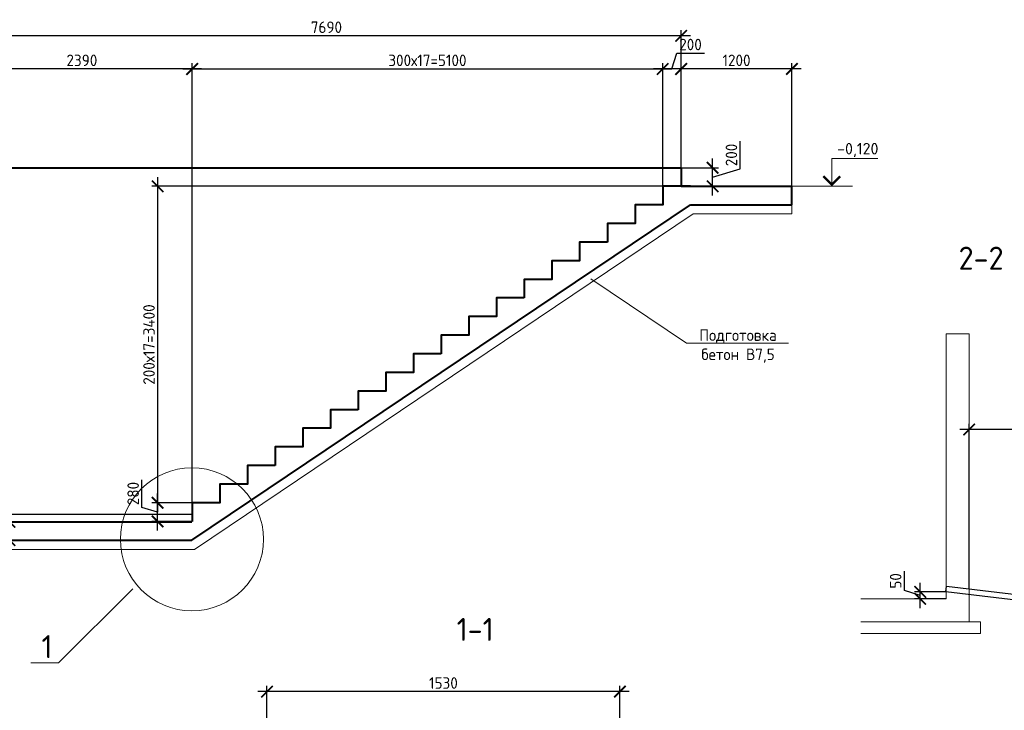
# Model space of a CAD drawing. Header units: millimetres. Extents: x 130535 to 3472113, y -231620 to 121434.
# Tile 98 of 133: x 611044 to 632387, y 8071 to 23055. Entities that reach past the tile are written whole.
import ezdxf
from ezdxf import colors
from ezdxf.entities.mleader import LeaderData, LeaderLine
from ezdxf.enums import TextEntityAlignment as Align
from ezdxf.math import Vec2, Vec3

# ---------------------------------------------------------------- set-up
doc = ezdxf.new("R2010")
doc.units = ezdxf.units.MM
doc.layers.get('DEFPOINTS').update_dxf_attribs({"color": 1, "lineweight": 0})
doc.layers.add('ИЗМ', color=3, linetype='Continuous')
for name, color, linetype, lineweight in [('РАЗМЕРЫ', 1, 'Continuous', 9), ('Разрез жилая часть$0$Отметки', 1, 'Continuous', 20), ('Символы 0.20', 1, 'Continuous', 20), ('стены монолит', 126, 'Continuous', 40), ('Текст 5.00', 82, 'Continuous', 50), ('Тонкая 0.20', 30, 'Continuous', 20)]:
    doc.layers.add(name, color=color, linetype=linetype, lineweight=lineweight)
doc.styles.add('GOST-2.304_Type-B', font='GOST_Common.ttf')
doc.styles.add('ГОСТ', font='isocpeur.TTF')
doc.dimstyles.new('СПДС', dxfattribs={"dimscale": 100, "dimtxt": 2.5, "dimasz": 2.5, "dimexe": 1.25, "dimexo": 0, "dimtad": 1, "dimdec": 0, "dimtxsty": 'GOST-2.304_Type-B', "dimblk": 'ARCHTICK', "dimcen": 2.5, "dimdle": 2, "dimadec": 0, "dimazin": 2, "dimtfac": 0.75, "dimtdec": 0, "dimtmove": 1, "dimatfit": 3, "dimfxl": 1, "dimtolj": 1, "dimarcsym": 1})

# ---------------------------------------------------------------- blocks, each defined once
blk = doc.blocks.new('_None')
blk = doc.blocks.new('_ArchTick')
at = {"color": 0, "linetype": 'ByBlock', "const_width": 0.15}
blk.add_lwpolyline([(-0.5, -0.5), (0.5, 0.5)], dxfattribs=at)
blk = doc.blocks.new('*D303')
at = {"layer": 'DEFPOINTS', "color": 0, "linetype": 'Continuous', "lineweight": 0, "transparency": 16777216}
for p in [(624982, 21985), (624982, 19441), (614782, 12573)]:
    blk.add_point(p, dxfattribs=at)
at = {"layer": 'РАЗМЕРЫ', "color": 0, "linetype": 'Continuous', "lineweight": -2, "transparency": 16777216}
for p, q in [((614582, 21985), (625182, 21985)), ((614782, 12573), (614782, 22110)), ((624982, 19441), (624982, 22110))]:
    blk.add_line(p, q, dxfattribs=at)
at = {"layer": 'РАЗМЕРЫ', "color": 0, "linetype": 'Continuous', "lineweight": -2, "transparency": 16777216, "xscale": 250, "yscale": 250, "zscale": 250, "rotation": 180}
blk.add_blockref('_ArchTick', (614782, 21985), dxfattribs=at)
at = {"layer": 'РАЗМЕРЫ', "color": 0, "linetype": 'Continuous', "lineweight": -2, "transparency": 16777216, "xscale": 250, "yscale": 250, "zscale": 250}
blk.add_blockref('_ArchTick', (624982, 21985), dxfattribs=at)
at = {"layer": 'РАЗМЕРЫ', "color": 0, "linetype": 'Continuous', "lineweight": 0, "transparency": 16777216, "insert": (619882, 22172), "char_height": 250, "width": 550.09, "attachment_point": 5, "style": 'GOST-2.304_Type-B'}
blk.add_mtext('\\A1;300х17=5100', dxfattribs=at)
blk = doc.blocks.new('*D304')
at = {"layer": 'DEFPOINTS', "color": 0, "linetype": 'Continuous', "lineweight": 0, "transparency": 16777216}
for p in [(625382, 21985), (625382, 19841), (627782, 19441)]:
    blk.add_point(p, dxfattribs=at)
at = {"layer": 'РАЗМЕРЫ', "color": 0, "linetype": 'Continuous', "lineweight": -2, "transparency": 16777216}
for p, q in [((627982, 21985), (625182, 21985)), ((625382, 19841), (625382, 22110)), ((627782, 19441), (627782, 22110))]:
    blk.add_line(p, q, dxfattribs=at)
at = {"layer": 'РАЗМЕРЫ', "color": 0, "linetype": 'Continuous', "lineweight": -2, "transparency": 16777216, "xscale": 250, "yscale": 250, "zscale": 250, "rotation": 180}
blk.add_blockref('_ArchTick', (625382, 21985), dxfattribs=at)
at = {"layer": 'РАЗМЕРЫ', "color": 0, "linetype": 'Continuous', "lineweight": -2, "transparency": 16777216, "xscale": 250, "yscale": 250, "zscale": 250}
blk.add_blockref('_ArchTick', (627782, 21985), dxfattribs=at)
at = {"layer": 'РАЗМЕРЫ', "color": 0, "linetype": 'Continuous', "lineweight": 0, "transparency": 16777216, "insert": (626582, 22172), "char_height": 250, "attachment_point": 5, "style": 'GOST-2.304_Type-B'}
blk.add_mtext('\\A1;1200', dxfattribs=at)
blk = doc.blocks.new('*D305')
at = {"layer": 'DEFPOINTS', "color": 0, "linetype": 'Continuous', "lineweight": 0, "transparency": 16777216}
for p in [(610002, 22703), (610002, 19841), (625382, 19841)]:
    blk.add_point(p, dxfattribs=at)
at = {"layer": 'РАЗМЕРЫ', "color": 0, "linetype": 'Continuous', "lineweight": -2, "transparency": 16777216}
for p, q in [((625582, 22703), (609802, 22703)), ((610002, 19841), (610002, 22828)), ((625382, 19841), (625382, 22828))]:
    blk.add_line(p, q, dxfattribs=at)
at = {"layer": 'РАЗМЕРЫ', "color": 0, "linetype": 'Continuous', "lineweight": -2, "transparency": 16777216, "xscale": 250, "yscale": 250, "zscale": 250, "rotation": 180}
blk.add_blockref('_ArchTick', (610002, 22703), dxfattribs=at)
at = {"layer": 'РАЗМЕРЫ', "color": 0, "linetype": 'Continuous', "lineweight": -2, "transparency": 16777216, "xscale": 250, "yscale": 250, "zscale": 250}
blk.add_blockref('_ArchTick', (625382, 22703), dxfattribs=at)
at = {"layer": 'РАЗМЕРЫ', "color": 0, "linetype": 'Continuous', "lineweight": 0, "transparency": 16777216, "insert": (617692, 22891), "char_height": 250, "attachment_point": 5, "style": 'GOST-2.304_Type-B'}
blk.add_mtext('\\A1;7690', dxfattribs=at)
blk = doc.blocks.new('*D306')
at = {"layer": 'DEFPOINTS', "color": 0, "linetype": 'Continuous', "lineweight": 0, "transparency": 16777216}
for p in [(610002, 21985), (610002, 19841), (614782, 12573)]:
    blk.add_point(p, dxfattribs=at)
at = {"layer": 'РАЗМЕРЫ', "color": 0, "linetype": 'Continuous', "lineweight": -2, "transparency": 16777216}
for p, q in [((614982, 21985), (609802, 21985)), ((610002, 19841), (610002, 22110)), ((614782, 12573), (614782, 22110))]:
    blk.add_line(p, q, dxfattribs=at)
at = {"layer": 'РАЗМЕРЫ', "color": 0, "linetype": 'Continuous', "lineweight": -2, "transparency": 16777216, "xscale": 250, "yscale": 250, "zscale": 250, "rotation": 180}
blk.add_blockref('_ArchTick', (610002, 21985), dxfattribs=at)
at = {"layer": 'РАЗМЕРЫ', "color": 0, "linetype": 'Continuous', "lineweight": -2, "transparency": 16777216, "xscale": 250, "yscale": 250, "zscale": 250}
blk.add_blockref('_ArchTick', (614782, 21985), dxfattribs=at)
at = {"layer": 'РАЗМЕРЫ', "color": 0, "linetype": 'Continuous', "lineweight": 0, "transparency": 16777216, "insert": (612392, 22172), "char_height": 250, "attachment_point": 5, "style": 'GOST-2.304_Type-B'}
blk.add_mtext('\\A1;2390', dxfattribs=at)
blk = doc.blocks.new('*D328')
at = {"layer": 'DEFPOINTS', "color": 0, "linetype": 'Continuous', "lineweight": 0, "transparency": 16777216}
for p in [(625382, 19841), (626065, 19841), (625382, 19441)]:
    blk.add_point(p, dxfattribs=at)
at = {"layer": 'РАЗМЕРЫ', "color": 0, "linetype": 'Continuous', "lineweight": -2, "transparency": 16777216}
for p, q in [((626659, 19819), (626659, 20419)), ((626065, 19241), (626065, 20041)), ((625382, 19841), (626190, 19841)), ((626065, 19641), (626659, 19819)), ((625382, 19441), (626190, 19441))]:
    blk.add_line(p, q, dxfattribs=at)
at = {"layer": 'РАЗМЕРЫ', "color": 0, "linetype": 'Continuous', "lineweight": -2, "transparency": 16777216, "xscale": 250, "yscale": 250, "zscale": 250}
for p, rotation in [((626065, 19841), 90), ((626065, 19441), 270)]:
    blk.add_blockref('_ArchTick', p, dxfattribs=dict(at, rotation=rotation))
at = {"layer": 'РАЗМЕРЫ', "color": 0, "linetype": 'Continuous', "lineweight": 0, "transparency": 16777216, "insert": (626472, 20119), "char_height": 250, "attachment_point": 5, "rotation": 90, "style": 'GOST-2.304_Type-B'}
blk.add_mtext('\\A1;200', dxfattribs=at)
blk = doc.blocks.new('*D312')
at = {"layer": 'DEFPOINTS', "color": 0, "linetype": 'Continuous', "lineweight": 0, "transparency": 16777216}
for p in [(624982, 21985), (624982, 19841), (625382, 19841)]:
    blk.add_point(p, dxfattribs=at)
at = {"layer": 'РАЗМЕРЫ', "color": 0, "linetype": 'Continuous', "lineweight": -2, "transparency": 16777216}
for p, q in [((625182, 21985), (625285, 22328)), ((625285, 22328), (625885, 22328)), ((625582, 21985), (624782, 21985)), ((624982, 19841), (624982, 22110)), ((625382, 19841), (625382, 22110))]:
    blk.add_line(p, q, dxfattribs=at)
at = {"layer": 'РАЗМЕРЫ', "color": 0, "linetype": 'Continuous', "lineweight": -2, "transparency": 16777216, "xscale": 250, "yscale": 250, "zscale": 250, "rotation": 180}
blk.add_blockref('_ArchTick', (624982, 21985), dxfattribs=at)
at = {"layer": 'РАЗМЕРЫ', "color": 0, "linetype": 'Continuous', "lineweight": -2, "transparency": 16777216, "xscale": 250, "yscale": 250, "zscale": 250}
blk.add_blockref('_ArchTick', (625382, 21985), dxfattribs=at)
at = {"layer": 'РАЗМЕРЫ', "color": 0, "linetype": 'Continuous', "lineweight": 0, "transparency": 16777216, "insert": (625585, 22516), "char_height": 250, "attachment_point": 5, "style": 'GOST-2.304_Type-B'}
blk.add_mtext('\\A1;200', dxfattribs=at)
blk = doc.blocks.new('*D311')
at = {"layer": 'DEFPOINTS', "color": 0, "linetype": 'Continuous', "lineweight": 0, "transparency": 16777216}
for p in [(616404, 8476), (616404, 6294), (624054, 6294)]:
    blk.add_point(p, dxfattribs=at)
at = {"layer": 'РАЗМЕРЫ', "color": 0, "linetype": 'Continuous', "lineweight": -2, "transparency": 16777216}
for p, q in [((616404, 6294), (616404, 8601)), ((624054, 6294), (624054, 8601)), ((624254, 8476), (616204, 8476))]:
    blk.add_line(p, q, dxfattribs=at)
at = {"layer": 'РАЗМЕРЫ', "color": 0, "linetype": 'Continuous', "lineweight": -2, "transparency": 16777216, "xscale": 250, "yscale": 250, "zscale": 250, "rotation": 180}
blk.add_blockref('_ArchTick', (616404, 8476), dxfattribs=at)
at = {"layer": 'РАЗМЕРЫ', "color": 0, "linetype": 'Continuous', "lineweight": -2, "transparency": 16777216, "xscale": 250, "yscale": 250, "zscale": 250}
blk.add_blockref('_ArchTick', (624054, 8476), dxfattribs=at)
at = {"layer": 'РАЗМЕРЫ', "color": 0, "linetype": 'Continuous', "lineweight": 0, "transparency": 16777216, "insert": (620229, 8663), "char_height": 250, "attachment_point": 5, "style": 'GOST-2.304_Type-B'}
blk.add_mtext('\\A1;1530', dxfattribs=at)
blk = doc.blocks.new('*D486')
at = {"layer": 'DEFPOINTS', "color": 0, "linetype": 'Continuous', "lineweight": 0, "transparency": 16777216}
for p in [(613379, 12161, -700), (610824, 11761), (613379, 11761, -1050)]:
    blk.add_point(p, dxfattribs=at)
at = {"layer": 'РАЗМЕРЫ', "color": 0, "linetype": 'Continuous', "lineweight": -2, "transparency": 16777216}
for p, q in [((610824, 12361), (610824, 11561)), ((610824, 11961), (610293, 11369)), ((613379, 12161), (610699, 12161)), ((613379, 11761), (610699, 11761)), ((610293, 11369), (610293, 10769))]:
    blk.add_line(p, q, dxfattribs=at)
at = {"layer": 'РАЗМЕРЫ', "color": 0, "linetype": 'Continuous', "lineweight": -2, "transparency": 16777216, "xscale": 250, "yscale": 250, "zscale": 250}
for p, rotation in [((610824, 12161), 90), ((610824, 11761), 270)]:
    blk.add_blockref('_ArchTick', p, dxfattribs=dict(at, rotation=rotation))
at = {"layer": 'РАЗМЕРЫ', "color": 0, "linetype": 'Continuous', "lineweight": 0, "transparency": 16777216, "insert": (610105, 11069), "char_height": 250, "attachment_point": 5, "rotation": 90, "style": 'GOST-2.304_Type-B'}
blk.add_mtext('\\A1;200', dxfattribs=at)
blk = doc.blocks.new('*D487')
at = {"layer": 'DEFPOINTS', "color": 0, "linetype": 'Continuous', "lineweight": 0, "transparency": 16777216}
for p in [(625382, 19441), (614034, 12573), (614782, 12573)]:
    blk.add_point(p, dxfattribs=at)
at = {"layer": 'РАЗМЕРЫ', "color": 0, "linetype": 'Continuous', "lineweight": -2, "transparency": 16777216}
for p, q in [((614034, 19641), (614034, 12373)), ((625382, 19441), (613909, 19441)), ((614782, 12573), (613909, 12573))]:
    blk.add_line(p, q, dxfattribs=at)
at = {"layer": 'РАЗМЕРЫ', "color": 0, "linetype": 'Continuous', "lineweight": -2, "transparency": 16777216, "xscale": 250, "yscale": 250, "zscale": 250}
for p, rotation in [((614034, 19441), 90), ((614034, 12573), 270)]:
    blk.add_blockref('_ArchTick', p, dxfattribs=dict(at, rotation=rotation))
at = {"layer": 'РАЗМЕРЫ', "color": 0, "linetype": 'Continuous', "lineweight": 0, "transparency": 16777216, "insert": (613847, 16007), "char_height": 250, "attachment_point": 5, "rotation": 90, "style": 'GOST-2.304_Type-B'}
blk.add_mtext('\\A1;200х17=3400', dxfattribs=at)
blk = doc.blocks.new('*D488')
at = {"layer": 'DEFPOINTS', "color": 0, "linetype": 'Continuous', "lineweight": 0, "transparency": 16777216}
for p in [(614034, 12573), (614782, 12573), (614782, 12169)]:
    blk.add_point(p, dxfattribs=at)
at = {"layer": 'РАЗМЕРЫ', "color": 0, "linetype": 'Continuous', "lineweight": -2, "transparency": 16777216}
for p, q in [((613691, 12474), (613691, 13074)), ((614034, 11969), (614034, 12773)), ((614034, 12371), (613691, 12474)), ((614782, 12573), (613909, 12573)), ((614782, 12169), (613909, 12169))]:
    blk.add_line(p, q, dxfattribs=at)
at = {"layer": 'РАЗМЕРЫ', "color": 0, "linetype": 'Continuous', "lineweight": -2, "transparency": 16777216, "xscale": 250, "yscale": 250, "zscale": 250}
for p, rotation in [((614034, 12573), 90), ((614034, 12169), 270)]:
    blk.add_blockref('_ArchTick', p, dxfattribs=dict(at, rotation=rotation))
at = {"layer": 'РАЗМЕРЫ', "color": 0, "linetype": 'Continuous', "lineweight": 0, "transparency": 16777216, "insert": (613503, 12774), "char_height": 250, "attachment_point": 5, "rotation": 90, "style": 'GOST-2.304_Type-B'}
blk.add_mtext('\\A1;280', dxfattribs=at)
blk = doc.blocks.new('*D489')
at = {"layer": 'DEFPOINTS', "color": 0, "linetype": 'Continuous', "lineweight": 0, "transparency": 16777216}
for p in [(608970, 12321), (614782, 12321), (610126, 12161, -3225)]:
    blk.add_point(p, dxfattribs=at)
at = {"layer": 'РАЗМЕРЫ', "color": 0, "linetype": 'Continuous', "lineweight": -2, "transparency": 16777216}
for p, q in [((608626, 12344), (608626, 12769)), ((608970, 11961), (608970, 12521)), ((608970, 12241), (608626, 12344)), ((614782, 12321), (608845, 12321)), ((610126, 12161), (608845, 12161))]:
    blk.add_line(p, q, dxfattribs=at)
at = {"layer": 'РАЗМЕРЫ', "color": 0, "linetype": 'Continuous', "lineweight": -2, "transparency": 16777216, "xscale": 250, "yscale": 250, "zscale": 250}
for p, rotation in [((608970, 12321), 90), ((608970, 12161), 270)]:
    blk.add_blockref('_ArchTick', p, dxfattribs=dict(at, rotation=rotation))
at = {"layer": 'РАЗМЕРЫ', "color": 0, "linetype": 'Continuous', "lineweight": 0, "transparency": 16777216, "insert": (608439, 12556), "char_height": 250, "attachment_point": 5, "rotation": 90, "style": 'GOST-2.304_Type-B'}
blk.add_mtext('\\A1;80', dxfattribs=at)
blk = doc.blocks.new('*D529')
at = {"layer": 'DEFPOINTS', "color": 0, "linetype": 'Continuous', "lineweight": 0, "transparency": 16777216}
for p in [(631624, 14163), (631624, 10705), (635618, 10233)]:
    blk.add_point(p, dxfattribs=at)
at = {"layer": 'РАЗМЕРЫ', "color": 0, "linetype": 'Continuous', "lineweight": -2, "transparency": 16777216}
for p, q in [((635818, 14163), (631424, 14163)), ((631624, 10705), (631624, 14288)), ((635618, 10233), (635618, 14288))]:
    blk.add_line(p, q, dxfattribs=at)
at = {"layer": 'РАЗМЕРЫ', "color": 0, "linetype": 'Continuous', "lineweight": -2, "transparency": 16777216, "xscale": 250, "yscale": 250, "zscale": 250, "rotation": 180}
blk.add_blockref('_ArchTick', (631624, 14163), dxfattribs=at)
at = {"layer": 'РАЗМЕРЫ', "color": 0, "linetype": 'Continuous', "lineweight": -2, "transparency": 16777216, "xscale": 250, "yscale": 250, "zscale": 250}
blk.add_blockref('_ArchTick', (635618, 14163), dxfattribs=at)
at = {"layer": 'РАЗМЕРЫ', "color": 0, "linetype": 'Continuous', "lineweight": 0, "transparency": 16777216, "insert": (633621, 14350), "char_height": 250, "attachment_point": 5, "style": 'GOST-2.304_Type-B'}
blk.add_mtext('\\A1;1650', dxfattribs=at)
blk = doc.blocks.new('*D530')
at = {"layer": 'DEFPOINTS', "color": 0, "linetype": 'Continuous', "lineweight": 0, "transparency": 16777216}
for p in [(630564, 10639), (631118, 10639), (631124, 10488)]:
    blk.add_point(p, dxfattribs=at)
at = {"layer": 'РАЗМЕРЫ', "color": 0, "linetype": 'Continuous', "lineweight": -2, "transparency": 16777216}
for p, q in [((630220, 10667), (630220, 11092)), ((630564, 10288), (630564, 10839)), ((630564, 10564), (630220, 10667)), ((631118, 10639), (630439, 10639)), ((631124, 10488), (630439, 10488))]:
    blk.add_line(p, q, dxfattribs=at)
at = {"layer": 'РАЗМЕРЫ', "color": 0, "linetype": 'Continuous', "lineweight": -2, "transparency": 16777216, "xscale": 250, "yscale": 250, "zscale": 250}
for p, rotation in [((630564, 10639), 90), ((630564, 10488), 270)]:
    blk.add_blockref('_ArchTick', p, dxfattribs=dict(at, rotation=rotation))
at = {"layer": 'РАЗМЕРЫ', "color": 0, "linetype": 'Continuous', "lineweight": 0, "transparency": 16777216, "insert": (630032, 10879), "char_height": 250, "attachment_point": 5, "rotation": 90, "style": 'GOST-2.304_Type-B'}
blk.add_mtext('\\A1;50', dxfattribs=at)

msp = doc.modelspace()

# ---------------------------------------------------------------- linework, layer by layer
at = {"layer": 'ИЗМ', "linetype": 'Continuous', "lineweight": 30}
msp.add_lwpolyline([(631130.8, 10763), (635617.6, 10232.7), (635604.4, 10108.4), (631117.6, 10638.7), (631130.8, 10763)], dxfattribs=at)
at = {"layer": 'РАЗМЕРЫ', "linetype": 'Continuous', "lineweight": 0}
for p, q in [((628851.5, 19440.8), (627781.9, 19440.8)), ((628796.7, 19440.8), (629097.6, 19440.8))]:
    msp.add_line(p, q, dxfattribs=at)
at = {"layer": 'РАЗМЕРЫ', "color": 0, "linetype": 'Continuous', "lineweight": 18}
msp.add_line((627781.9, 18840.8), (627781.9, 19040.8), dxfattribs=at)
at = {"layer": 'РАЗМЕРЫ', "linetype": 'Continuous', "lineweight": 0}
msp.add_circle((614777.4, 11780.8, -700), 1551.3, dxfattribs=at)
at = {"layer": 'Символы 0.20', "color": 1, "linetype": 'Continuous', "lineweight": 20, "ltscale": 100}
msp.add_line((628646.7, 20040.8), (629646.7, 20040.8), dxfattribs=at)
at = {"layer": 'Символы 0.20', "color": 1, "linetype": 'Continuous', "lineweight": 20, "ltscale": 10000}
msp.add_line((628796.7, 19440.8), (628496.7, 19440.8), dxfattribs=at)
msp.add_lwpolyline([(628646.7, 19440.8), (628646.7, 20040.8)], dxfattribs=at)
at = {"layer": 'Символы 0.20', "color": 1, "linetype": 'Continuous', "lineweight": 20, "ltscale": 10000, "const_width": 50}
msp.add_lwpolyline([(628464.4, 19658.5), (628646.7, 19476.2), (628829, 19658.5)], dxfattribs=at)
at = {"layer": 'стены монолит', "ltscale": 100}
for p, q in [((610001.9, 19840.8), (625381.9, 19840.8)), ((625381.9, 19840.8), (625381.9, 19440.8)), ((625381.9, 19440.8), (627781.9, 19440.8)), ((627781.9, 19040.8), (627781.9, 19440.8)), ((614777.4, 11760.8, -700), (625582, 19040.8)), ((625582, 19040.8), (627781.9, 19040.8)), ((609997.4, 12160.8), (614777.5, 12160.8, -700)), ((609997.4, 11760.8, -700), (614777.4, 11760.8, -700))]:
    msp.add_line(p, q, dxfattribs=at)
at = {"layer": 'стены монолит', "color": 0, "lineweight": 18, "ltscale": 100}
for p, q in [((614831, 11560.8, -700), (625643.8, 18840.8)), ((625643.8, 18840.8), (627781.9, 18840.8)), ((609997.4, 11560.8, -700), (614831, 11560.8, -700))]:
    msp.add_line(p, q, dxfattribs=at)
at = {"layer": 'стены монолит', "ltscale": 100}
for points in [[(625582, 19440.8), (624982, 19440.8), (624982, 19036.8), (624382, 19036.8), (624382, 18632.8), (623782, 18632.8), (623782, 18228.8)], [(623782, 18228.8), (623182, 18228.8), (623182, 17824.8), (622582, 17824.8), (622582, 17420.8), (621982, 17420.8), (621982, 17016.8)], [(621982, 17016.8), (621382, 17016.8), (621382, 16612.8), (620782, 16612.8), (620782, 16208.8), (620182, 16208.8), (620182, 15804.8)], [(620182, 15804.8), (619582, 15804.8), (619582, 15400.8), (618982, 15400.8), (618982, 14996.8), (618382, 14996.8), (618382, 14592.8)], [(618382, 14592.8), (617782, 14592.8), (617782, 14188.8), (617182, 14188.8), (617182, 13784.8), (616582, 13784.8), (616582, 13380.8)], [(616582, 13380.8), (615982, 13380.8), (615982, 12976.8), (615382, 12976.8), (615382, 12572.8), (614782, 12572.8), (614782, 12168.8)]]:
    msp.add_lwpolyline(points, dxfattribs=at)
at = {"layer": 'Тонкая 0.20'}
for p, q in [((631124.2, 16238.4), (631624.2, 16238.4)), ((631124.2, 10500.9), (631124.2, 16238.4)), ((631624.2, 16238.4), (631624.2, 10500.9)), ((631124.2, 10488.4), (631124.2, 13570.7)), ((631624.2, 13570.7), (631624.2, 9988.4)), ((629274.2, 10488.4), (631124.2, 10488.4)), ((631874.2, 9988.4), (629274.2, 9988.4)), ((631874.2, 9988.4), (631874.2, 9738.4)), ((631874.2, 9738.4), (629274.2, 9738.4))]:
    msp.add_line(p, q, dxfattribs=at)

# ---------------------------------------------------------------- texts
at = {"insert": (153574.3, 18462.6), "char_height": 330, "attachment_point": 1, "style": 'ГОСТ'}
msp.add_mtext_dynamic_manual_height_columns('\\pi10055.14148;{\\H1.5152x;\\P\\pi7542.56108;Общие указания\\P\\pi1650;}1.^IРабочая документация разработана в соответствии с заданием на проектирование, требованиями действующих технических регламентов, стандартов, сводов правил и других документов, содержащих установленные требования.\\P2.^IРабочая документация выполнена в соответствии со следующими нормативными и техническими документами:\\P-^IСП 20.13330.2016 "Нагрузки и Воздействия";\\P-^IСП 63.13330.2012 "Бетонные и железобетонные конструкции. Основные положения";\\P-^IСП 22.13330.2016 "Основания зданий и сооружений";\\P-^IСП 45.13330.2012 "Земляные сооружения, основания и фундаменты".\\P3.   За относительную отметку 0,000 принята отметка чистого пола первого этажа.\\P4.^IПеречень видов работ, для которых необходимо составлять акты освидетельствования скрытых работ:\\P-^Iармирование конструкций;\\P-^Iосвидетельствование опалубки перед бетонированием;\\P-^Iвыполнение сварочных работ;\\P-^Iотбор контрольных проб бетона;\\P-^Iсоответствие законченных железобетонных конструкций проекту с отображением качества работ;\\P-^Iустройство монолитных конструкций, выполняемых в зимнее время;  \\P\\pi0;        -    устройство гидроизоляции;\\P\\pi1650;-^Iуплотнение грунтов и обратную засыпку.\\PЗапрещается выполнение последующих работ при отсутствии актов освидетельствования предшествующих скрытых работ во всех случаях.\\P\\pi0;        5. Проект рассчитан на производство работ в период положительных температур. В случае выполнения работ при отрицательных температурах необходимо выполнять требования СНиП часть 3 по производству работ и ППР.\\P        6. При минимальной температуре воздуха до минус 15°С допускается:\\P\\pi1650;-выдерживание бетона в конструкции методом термоса, при предварительном разогреве бетонной смеси;\\P -форсированный электроразогрев бетона в конструкции с повторным уплотнением.\\PПри минимальной температуре воздуха до минус 25°С допускается:\\P -обогрев бетона в греющей опалубке с помощью низкотемпературных электронагревателей;\\P -электродный сквозной прогрев бетона;\\P -электрообогрев с помощью греющего провода.', width=18460.283, gutter_width=5800, heights=[33815.2], dxfattribs=at)
at = {"layer": 'Разрез жилая часть$0$Отметки', "linetype": 'Continuous', "lineweight": 25, "ltscale": 100, "style": 'ГОСТ'}
msp.add_text('-0,120', height=250, dxfattribs=at).set_placement((628764.2, 20130.8))
at = {"layer": 'Текст 5.00', "style": 'GOST-2.304_Type-B'}
for s, p in [('2-2', (631883, 17880.7)), ('1-1', (620916.5, 9826.6))]:
    msp.add_text(s, height=500, dxfattribs=at).set_placement(p, align=Align.MIDDLE_CENTER)

# ---------------------------------------------------------------- dimensions: what is measured, and where the dimension line sits
at = {"layer": 'РАЗМЕРЫ', "linetype": 'Continuous', "lineweight": 0}
for base, p1, p2, picture, middle in [((610001.9, 22703.3), (625381.9, 19840.8), (610001.9, 19840.8), '*D305', (617691.9, 22890.8)), ((610001.9, 21984.5), (614782, 12572.8), (610001.9, 19840.8), '*D306', (612392, 22172)), ((625381.9, 21984.5), (627781.9, 19440.8), (625381.9, 19840.8), '*D304', (626581.9, 22172))]:
    dim = msp.add_linear_dim(base=base, p1=p1, p2=p2, dimstyle='СПДС', override={"dimlfac": 0.5, "dimrnd": 5}, dxfattribs=at)
    dim.commit()
    dim.dimension.update_dxf_attribs({"geometry": picture, "text_midpoint": middle})
for base, p1, p2, angle, override, picture, middle in [((624982, 21984.5), (625381.9, 19840.8), (624982, 19840.8), 180, {"dimlfac": 0.5, "dimrnd": 5}, '*D312', (625347.6, 22515.8)), ((626065.4, 19840.8), (625381.9, 19440.8), (625381.9, 19840.8), 90, {"dimlfac": 0.5, "dimrnd": 5}, '*D328', (626471.7, 19881.4)), ((608970.2, 12320.8), (610126, 12160.8, -3225), (614782, 12320.8), 90, {"dimlfac": 0.5}, '*D489', (608438.9, 12406.4))]:
    dim = msp.add_linear_dim(base=base, p1=p1, p2=p2, angle=angle, dimstyle='СПДС', override=override, dxfattribs=at)
    dim.commit()
    dim.dimension.update_dxf_attribs({"geometry": picture, "text_midpoint": middle})
dim = msp.add_linear_dim(base=(624982, 21984.5), p1=(614782, 12572.8), p2=(624982, 19440.8), text='300х17=<>', dimstyle='СПДС', override={"dimlfac": 0.5, "dimrnd": 5}, dxfattribs=at)
dim.commit()
dim.dimension.update_dxf_attribs({"geometry": '*D303', "text_midpoint": (619882, 22172)})
for p1, text, picture, middle in [((625381.9, 19440.8), '200х17=3400', '*D487', (613847, 16006.8)), ((614782, 12168.8), '280', '*D488', (613503.2, 12536.4))]:
    dim = msp.add_linear_dim(base=(614034.5, 12572.8), p1=p1, p2=(614782, 12572.8), angle=90, text=text, dimstyle='СПДС', override={"dimlfac": 0.5}, dxfattribs=at)
    dim.commit()
    dim.dimension.update_dxf_attribs({"geometry": picture, "text_midpoint": middle})
at = {"layer": 'РАЗМЕРЫ', "color": 3, "linetype": 'Continuous', "lineweight": 0}
dim = msp.add_linear_dim(base=(631624.2, 14163), p1=(635617.6, 10232.7), p2=(631624.2, 10704.7), angle=180, text='1650', dimstyle='СПДС', override={"dimlfac": 0.2}, dxfattribs=at)
dim.commit()
dim.dimension.update_dxf_attribs({"geometry": '*D529', "text_midpoint": (633620.9, 14350.5)})
at = {"layer": 'РАЗМЕРЫ', "linetype": 'Continuous', "lineweight": 0}
dim = msp.add_linear_dim(base=(610823.8, 11760.8, -3225), p1=(613378.5, 12160.8, -3925), p2=(613378.5, 11760.8, -4275), angle=90, dimstyle='СПДС', override={"dimlfac": 0.5}, dxfattribs=at)
dim.commit()
dim.dimension.update_dxf_attribs({"geometry": '*D486', "text_midpoint": (610292.5, 11306.9, -3225), "dimtype": 160})
dim = msp.add_linear_dim(base=(630563.5, 10638.7), p1=(631124.2, 10488.4), p2=(631117.6, 10638.7), angle=90, text='50', dimstyle='СПДС', dxfattribs=at)
dim.commit()
dim.dimension.update_dxf_attribs({"geometry": '*D530', "text_midpoint": (630032.3, 10729.2)})
at = {"layer": 'РАЗМЕРЫ', "color": 3, "linetype": 'Continuous', "lineweight": 0}
dim = msp.add_linear_dim(base=(616403.9, 8475.8), p1=(624053.9, 6294), p2=(616403.9, 6294), dimstyle='СПДС', override={"dimlfac": 0.2}, dxfattribs=at)
dim.commit()
dim.dimension.update_dxf_attribs({"geometry": '*D311', "text_midpoint": (620228.9, 8663.3)})

# ---------------------------------------------------------------- leaders
at = {"layer": 'Символы 0.20'}
ml = msp.add_multileader_mtext('Standard', dxfattribs=at)
ml.set_content('Подготовка\\Pбетон В7,5', color=256, style='GOST-2.304_Type-B')
ml.set_leader_properties(color=256, linetype='ByLayer', lineweight=-1)
ml.set_arrow_properties(name='NONE')
ml.build(insert=Vec2(0, 0))
ml.multileader.update_dxf_attribs({"text_left_attachment_type": 6, "text_right_attachment_type": 6, "dogleg_length": 1, "arrow_head_size": 36, "scale": 20})
ctx = ml.context
ctx.base_point, ctx.scale, ctx.char_height, ctx.arrow_head_size, ctx.landing_gap_size, ctx.plane_origin = Vec3(625697.3, 16036), 20, 250, 36, 18, Vec3(630151.1, 21057.2)
ctx.left_attachment, ctx.right_attachment, ctx.text_align_type = 6, 6, 1
notes = []
notes.append((ctx, [(0, (1, 1, 0), (625497.3, 16036), (1, 0), 200, [(0, [(623422.1, 17429.4)], 0, [])])]))
ctx.mtext.insert, ctx.mtext.alignment, ctx.mtext.flow_direction = Vec3(626615.3, 16336), 2, 5
at = {"layer": 'Символы 0.20', "ltscale": 100}
ml = msp.add_multileader_mtext('Standard', dxfattribs=at)
ml.set_content('Труба Тр\\Pниз трубы на 50 мм выше верха плиты', color=256, style='ГОСТ')
ml.set_leader_properties(color=256, linetype='ByLayer', lineweight=-1)
ml.set_arrow_properties(name='NONE')
ml.build(insert=Vec2(0, 0))
ml.multileader.update_dxf_attribs({"text_left_attachment_type": 6, "text_right_attachment_type": 6, "dogleg_length": 2.5, "arrow_head_size": 45, "scale": 100})
ctx = ml.context
ctx.base_point, ctx.scale, ctx.char_height, ctx.arrow_head_size, ctx.landing_gap_size, ctx.plane_origin = Vec3(569521.5, 12390.6), 100, 300, 45, 22.5, Vec3(579228, 9080.1)
ctx.left_attachment, ctx.right_attachment = 6, 6
notes.append((ctx, [(0, (1, 1, 0), (569271.5, 12390.6), (1, 0), 250, [(0, [(569736.8, 10495.1)], 0, [])])]))
ctx.mtext.insert, ctx.mtext.width, ctx.mtext.flow_direction = Vec3(569544, 12780.6), 3780.751, 5
ml = msp.add_multileader_mtext('Standard', dxfattribs=at)
ml.set_content('Труба Тр\\Pниз трубы на 50 мм выше верха плиты', color=256, style='ГОСТ')
ml.set_leader_properties(color=256, linetype='ByLayer', lineweight=-1)
ml.set_arrow_properties(name='NONE')
ml.build(insert=Vec2(0, 0))
ml.multileader.update_dxf_attribs({"text_left_attachment_type": 6, "text_right_attachment_type": 6, "dogleg_length": 2.5, "arrow_head_size": 45, "scale": 100})
ctx = ml.context
ctx.base_point, ctx.scale, ctx.char_height, ctx.arrow_head_size, ctx.landing_gap_size, ctx.plane_origin = Vec3(501440.4, 12197.9), 100, 300, 45, 22.5, Vec3(511146.9, 8887.5)
ctx.left_attachment, ctx.right_attachment = 6, 6
notes.append((ctx, [(1, (1, 1, 0), (505500.4, 12197.9), (-1, 0), 250, [(0, [(506139.9, 10557.6)], 0, [])])]))
ctx.mtext.insert, ctx.mtext.width, ctx.mtext.flow_direction = Vec3(501462.9, 12587.9), 3780.751, 5
at = {"layer": 'Символы 0.20'}
ml = msp.add_multileader_mtext('Standard', dxfattribs=at)
ml.set_content('1', color=256, style='GOST-2.304_Type-B')
ml.set_leader_properties(color=256, linetype='ByLayer', lineweight=-1)
ml.set_arrow_properties(name='NONE')
ml.build(insert=Vec2(0, 0))
ml.multileader.update_dxf_attribs({"text_left_attachment_type": 6, "text_right_attachment_type": 6, "dogleg_length": 1, "arrow_head_size": 36, "scale": 20})
ctx = ml.context
ctx.base_point, ctx.scale, ctx.char_height, ctx.arrow_head_size, ctx.landing_gap_size, ctx.plane_origin = Vec3(611499.9, 9103.2, 700), 20, 500, 36, 18, Vec3(619803.6, 12554.1, 700)
ctx.left_attachment, ctx.right_attachment = 6, 6
notes.append((ctx, [(0, (1, 1, 0), (611885.9, 9103.2, 700), (-1, 0), 200, [(0, [(613497.8, 10706.7, 700)], 0, [])])]))
ctx.mtext.insert, ctx.mtext.flow_direction = Vec3(611517.9, 9703.2, 700), 5
at = {"layer": 'Символы 0.20', "ltscale": 100}
ml = msp.add_multileader_mtext('Standard', dxfattribs=at)
ml.set_content('Труба Тр\\Pниз трубы в уровне верха плиты', color=256, style='ГОСТ')
ml.set_leader_properties(color=256, linetype='ByLayer', lineweight=-1)
ml.set_arrow_properties(name='NONE')
ml.build(insert=Vec2(0, 0))
ml.multileader.update_dxf_attribs({"text_left_attachment_type": 6, "text_right_attachment_type": 6, "dogleg_length": 2.5, "arrow_head_size": 45, "scale": 100})
ctx = ml.context
ctx.base_point, ctx.scale, ctx.char_height, ctx.arrow_head_size, ctx.landing_gap_size, ctx.plane_origin = Vec3(439775.3, 9734), 100, 300, 45, 22.5, Vec3(433878.8, 6423.5)
ctx.left_attachment, ctx.right_attachment = 6, 6
notes.append((ctx, [(1, (1, 1, 0), (439525.3, 9734), (1, 0), 250, [(0, [(438885.9, 8093.7)], 0, [])])]))
ctx.mtext.insert, ctx.mtext.width, ctx.mtext.flow_direction = Vec3(439797.8, 10124), 6576.024, 5
ml = msp.add_multileader_mtext('Standard', dxfattribs=at)
ml.set_content('Труба Тр\\Pниз трубы в уровне верха плиты', color=256, style='ГОСТ')
ml.set_leader_properties(color=256, linetype='ByLayer', lineweight=-1)
ml.set_arrow_properties(name='NONE')
ml.build(insert=Vec2(0, 0))
ml.multileader.update_dxf_attribs({"text_left_attachment_type": 6, "text_right_attachment_type": 6, "dogleg_length": 2.5, "arrow_head_size": 45, "scale": 100})
ctx = ml.context
ctx.base_point, ctx.scale, ctx.char_height, ctx.arrow_head_size, ctx.landing_gap_size, ctx.plane_origin = Vec3(374236, 9404.1), 100, 300, 45, 22.5, Vec3(368339.5, 6093.6)
ctx.left_attachment, ctx.right_attachment = 6, 6
notes.append((ctx, [(1, (1, 1, 0), (373986, 9404.1), (1, 0), 250, [(0, [(373346.6, 7763.7)], 0, [])])]))
ctx.mtext.insert, ctx.mtext.width, ctx.mtext.flow_direction = Vec3(374258.5, 9794.1), 6442.783, 5
ml = msp.add_multileader_mtext('Standard', dxfattribs=at)
ml.set_content('Щебень фр.20-40', color=256, style='ГОСТ')
ml.set_leader_properties(color=256, linetype='ByLayer', lineweight=-1)
ml.set_arrow_properties(name='NONE')
ml.build(insert=Vec2(0, 0))
ml.multileader.update_dxf_attribs({"text_left_attachment_type": 6, "text_right_attachment_type": 6, "dogleg_length": 2.5, "arrow_head_size": 45, "scale": 100})
ctx = ml.context
ctx.base_point, ctx.scale, ctx.char_height, ctx.arrow_head_size, ctx.landing_gap_size, ctx.plane_origin = Vec3(499616, 8365.1), 100, 300, 45, 22.5, Vec3(507147.5, 5054.7)
ctx.left_attachment, ctx.right_attachment = 6, 6
notes.append((ctx, [(1, (1, 1, 0), (501501, 8365.1), (-1, 0), 250, [(0, [(503252, 9791.6)], 0, [])])]))
ctx.mtext.insert, ctx.mtext.width, ctx.mtext.flow_direction = Vec3(499638.5, 8755.1), 2129.129, 5
ml = msp.add_multileader_mtext('Standard', dxfattribs=at)
ml.set_content('Щебень фр.20-40', color=256, style='ГОСТ')
ml.set_leader_properties(color=256, linetype='ByLayer', lineweight=-1)
ml.set_arrow_properties(name='NONE')
ml.build(insert=Vec2(0, 0))
ml.multileader.update_dxf_attribs({"text_left_attachment_type": 6, "text_right_attachment_type": 6, "dogleg_length": 2.5, "arrow_head_size": 45, "scale": 100})
ctx = ml.context
ctx.base_point, ctx.scale, ctx.char_height, ctx.arrow_head_size, ctx.landing_gap_size, ctx.plane_origin = Vec3(573727.1, 8341.3), 100, 300, 45, 22.5, Vec3(567830.5, 5030.9)
ctx.left_attachment, ctx.right_attachment = 6, 6
notes.append((ctx, [(1, (1, 1, 0), (573477.1, 8341.3), (1, 0), 250, [(0, [(571726, 9767.8)], 0, [])])]))
ctx.mtext.insert, ctx.mtext.width, ctx.mtext.flow_direction = Vec3(573749.6, 8731.3), 2129.129, 5
for ctx, leaders in notes:
    for number, flags, end, landing, length, lines in leaders:
        leader = LeaderData()
        leader.index, (leader.has_last_leader_line, leader.has_dogleg_vector, leader.attachment_direction) = number, flags
        leader.last_leader_point, leader.dogleg_vector, leader.dogleg_length = Vec3(end), Vec3(landing), length
        for number, points, colour, breaks in lines:
            line = LeaderLine()
            line.index, line.vertices, line.color, line.breaks = number, Vec3.list(points), colors.encode_raw_color(colour), breaks
            leader.lines.append(line)
        ctx.leaders.append(leader)

doc.saveas('drawing.dxf')
